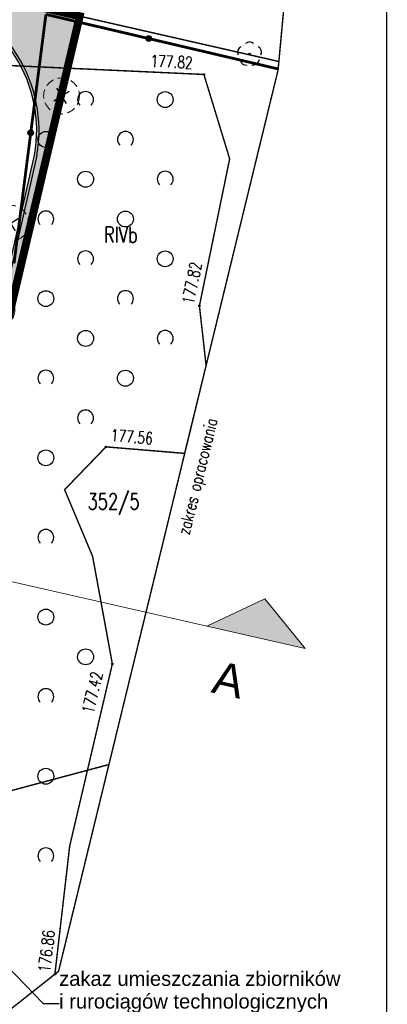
# Model space of a CAD drawing. Header units: metres. Extents: x 964 to 7125, y -212 to 9570.
# Tile 178 of 185: x 2711 to 2734, y 207 to 269. Entities that reach past the tile are written whole.
import ezdxf
from ezdxf import colors
from ezdxf.entities.mleader import LeaderData, LeaderLine
from ezdxf.enums import TextEntityAlignment as Align
from ezdxf.math import Vec2, Vec3

# ---------------------------------------------------------------- set-up
doc = ezdxf.new("R2010")
doc.units = ezdxf.units.M
for name, pattern in [('1', [1.5, 1, -0.5]), ('1081', [1.5, 1, -0.5]), ('2217', [2, 1.5, -0.5]), ('3901', [0]), ('CENTER2', [1.125, 0.75, -0.125, 0.125, -0.125]), ('CIĄGłA', [0]), ('DASHED', [0.75, 0.5, -0.25])]:
    doc.linetypes.add(name, pattern=pattern)
for name, color, linetype in [('0S', 7, 'Continuous'), ('Dzialki', 7, 'Continuous'), ('Kontury', 7, 'Continuous'), ('Numery_dzialek', 7, 'Continuous'), ('Numery_konturow', 7, 'Continuous'), ('OT_Rzedna', 7, 'Continuous'), ('OT_ZagospodarowanieTerenu', 7, 'Continuous'), ('OTO_L_0', 7, 'Continuous'), ('siatka_kwadratow', 7, 'Continuous'), ('zakres_poprawny', 7, 'Continuous')]:
    doc.layers.add(name, color=color, linetype=linetype)
for name, color, linetype, lineweight in [('AGP1_granica_opracow', 7, 'Continuous', 15), ('AGP1_HATCH', 7, 'Continuous', 5), ('AGP1_KRAWEZNIKI NOWE', 7, 'Continuous', 30), ('AGP1_OPISY', 7, 'Continuous', 13), ('AGP1_ZIELEN', 1, 'Continuous', 15), ('LINIE PRZEKROJOWE', 7, 'Continuous', 9), ('PODKŁAD MAPA', 7, 'Continuous', 9), ('STREFY GAZOCIĄG', 7, 'Continuous', 9)]:
    doc.layers.add(name, color=color, linetype=linetype, lineweight=lineweight)
doc.styles.add('ARIAL', font='arial.ttf')
doc.styles.add('GENERATED_STYLE_1', font='arialbd.ttf', dxfattribs={"width": 0.999153})
doc.styles.add('GENERATED_STYLE_2', font='arial.ttf')
doc.styles.add('STYL_ARIAL', font='simplex', dxfattribs={"width": 0.75, "oblique": 0.1})
doc.dimstyles.new('GENERATED_STYLE__61', dxfattribs={"dimtxt": 10, "dimasz": 9.5, "dimexe": 0.18, "dimexo": 0, "dimgap": 0.09, "dimtad": 0, "dimdec": 1, "dimzin": 0, "dimdsep": 46, "dimtxsty": 'GENERATED_STYLE_1', "dimblk": 'ARROWHEAD_1', "dimblk1": 'ARROWHEAD_1', "dimblk2": 'ARROWHEAD_1', "dimcen": 0.09, "dimclrd": 256, "dimclre": 256, "dimclrt": 256, "dimazin": 0, "dimtfac": 1, "dimtdec": 4, "dimtmove": 0, "dimatfit": 3, "dimfxl": 1, "dimtolj": 1, "dimtzin": 0, "dimarcsym": 0})

# ---------------------------------------------------------------- blocks, each defined once
blk = doc.blocks.new('drzewo_liściaste_symbol')
at = {"layer": 'AGP1_ZIELEN', "color": 11, "lineweight": 30, "true_color": 0xf27172, "transparency": 33554559}
for p, q in [((0.5303300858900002, -0.5303300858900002), (-0.5303300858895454, 0.5303300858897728)), ((-0.5303300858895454, -0.5303300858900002), (0.5303300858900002, 0.5303300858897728))]:
    blk.add_line(p, q, dxfattribs=at)
at = {"layer": 'AGP1_ZIELEN', "color": 252, "linetype": 'DASHED', "lineweight": 5, "ltscale": 1.5, "true_color": 0x939598}
blk.add_circle((0, 0), 1.5, dxfattribs=at)
blk = doc.blocks.new('DRZEWA DO WYCINKI 20240606')
at = {"layer": 'AGP1_ZIELEN', "lineweight": 9, "xscale": 0.75, "yscale": 0.75, "zscale": 0.75, "rotation": 347.6011741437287}
for p in [(2234.906728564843, 233.3376599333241), (2244.827681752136, 233.3627726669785), (2235.753952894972, 232.9139969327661), (2249.182555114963, 228.7359802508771), (2240.957524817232, 228.2470444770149), (2239.919667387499, 227.9716686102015), (2240.269466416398, 227.6620296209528), (2237.021180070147, 226.9594460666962), (2237.415612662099, 224.7949159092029), (2241.257403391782, 223.7316503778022), (2245.994102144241, 220.7411330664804), (2225.486962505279, 217.9634308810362), (2242.022579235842, 216.2252636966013), (2234.26391375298, 215.5652842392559), (2245.12039252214, 215.2985834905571), (2233.750729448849, 215.0622161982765), (2239.560209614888, 214.86327916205), (2233.406573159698, 214.3023272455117), (2236.382991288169, 213.9495073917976), (2237.415612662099, 213.6732101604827), (2238.401007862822, 213.5242391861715), (2240.275109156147, 213.2343752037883), (2244.908561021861, 213.1010159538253), (2239.798526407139, 212.4126017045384), (2241.254759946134, 212.6244332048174), (2242.399321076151, 212.1906208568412), (2243.622118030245, 211.8786256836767), (2234.681374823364, 210.4202748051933), (2243.928910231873, 210.6121610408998), (2222.965623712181, 209.7589889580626), (2238.508067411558, 210.0999603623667), (2243.209943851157, 209.1845148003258), (2240.838061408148, 208.6702121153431), (2242.923129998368, 208.6626198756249), (2221.91251563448, 207.5182112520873), (2233.927586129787, 207.3604669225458), (2238.759601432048, 207.3645328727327), (2242.423264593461, 207.075451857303), (2222.095777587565, 206.7200431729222), (2237.210694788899, 206.70992690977), (2240.229052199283, 206.6172538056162), (2233.961544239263, 206.4203180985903), (2239.03762074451, 206.3127492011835), (2233.696792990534, 205.6795600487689), (2242.135383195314, 205.6518038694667), (2233.464220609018, 204.6976547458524), (2239.262669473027, 204.7374081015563), (2221.759856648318, 204.3005787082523), (2226.461072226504, 203.4268182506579), (2233.009802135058, 203.6543770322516), (2239.739201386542, 203.4400354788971), (2233.055401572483, 202.7923073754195), (2240.123111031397, 203.1106214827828), (2241.248354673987, 201.4807847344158), (2220.426136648, 200.3207187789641), (2220.502898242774, 199.7011866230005), (2222.833705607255, 199.959347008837), (2232.312440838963, 200.0122667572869), (2238.49296927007, 200.1531319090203), (2223.369715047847, 199.0583209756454), (2223.449120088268, 198.5247185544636), (2232.047689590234, 198.764190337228), (2223.005834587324, 197.8005492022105), (2231.809372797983, 197.4562912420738), (2231.968233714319, 196.7556433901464), (2231.054770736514, 196.2658434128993), (2240.89779311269, 196.0961367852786), (2240.348159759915, 195.5897136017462), (2230.776802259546, 194.8228271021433), (2230.848429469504, 194.1554166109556), (2230.620737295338, 193.7341561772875), (2230.520133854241, 193.2717853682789), (2230.18400957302, 192.5417626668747)]:
    blk.add_blockref('drzewo_liściaste_symbol', p, dxfattribs=at)
blk = doc.blocks.new('OTZL')
at = {"color": 0}
blk.add_circle((0, 0), 0.05, dxfattribs=at)
for centre, radius, start, end in [((0, 0.35), 0.4, 50.114, 129.886), ((-0.35, 0.1), 0.4, 119.84816, 203.51949), ((0.35, 0.1), 0.4, 336.88451, 60.15184), ((-0.2, -0.3), 0.4, 187.477, 278.47884), ((0.2, -0.275), 0.425, 262.6459300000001, 349.62892)]:
    blk.add_arc(centre, radius, start, end, dxfattribs=at)
blk = doc.blocks.new('OTZK2')
at = {"color": 0}
blk.add_arc((0.5, 0.5), 0.5, 315, 225, dxfattribs=at)
blk = doc.blocks.new('OTZK1')
at = {"color": 0}
blk.add_circle((0.5, 0.5), 0.5, dxfattribs=at)
blk = doc.blocks.new('RTPW02')
at = {"color": 0}
blk.add_circle((0, 0), 0.05, dxfattribs=at)
blk = doc.blocks.new('MDCP 20240606')
at = {"layer": 'Dzialki', "color": 251, "true_color": 0x636466, "const_width": 0.09}
for points in [[(6592064.28, 5737985.46), (6592058.62, 5737961.47)], [(6592064.28, 5737985.46), (6592076.7906, 5737982.614)]]:
    blk.add_lwpolyline(points, dxfattribs=at)
at = {"layer": 'Kontury', "color": 251, "linetype": '2217', "true_color": 0x636466, "const_width": 0.09}
blk.add_lwpolyline([(6592052.34, 5737934.78), (6592066.114, 5737938.4566)], dxfattribs=at)
at = {"layer": 'OT_ZagospodarowanieTerenu', "color": 251, "linetype": '1081', "true_color": 0x636466, "const_width": 0.09}
blk.add_lwpolyline([(6592073.7, 5737976.5), (6592072.08, 5737981.8), (6592052.48, 5737982.7), (6592038.83, 5737971.26), (6592034.15, 5737950.72), (6592037.44, 5737948.76), (6592037.82, 5737943.52), (6592053.99, 5737937.59), (6592051.48, 5737922.7), (6592058.84, 5737922.22), (6592062.72, 5737925.29), (6592063.65, 5737933.34), (6592066.33, 5737944.78), (6592065.09, 5737951.53), (6592063.33, 5737955.72), (6592065.93, 5737958.41), (6592070.87, 5737958), (6592072.22, 5737963.52), (6592071.8, 5737967.27), (6592073.7, 5737976.5)], dxfattribs=at)
at = {"layer": 'OTO_L_0', "color": 251, "linetype": '3901', "true_color": 0x636466, "const_width": 0.175}
for points in [[(6592062.1566, 5737985.5715), (6592061.2033, 5737978.1323)], [(6592069.0333, 5737983.9565), (6592062.1566, 5737985.5715)], [(6592075.91, 5737982.3416), (6592069.0333, 5737983.9565)], [(6592076.747, 5737982.145), (6592075.91, 5737982.3416)], [(6592061.2033, 5737978.1323), (6592060.678, 5737974.0325)], [(6592060.678, 5737974.0325), (6592060.1527, 5737969.9328)]]:
    blk.add_lwpolyline(points, dxfattribs=at)
at = {"layer": 'OTO_L_0', "color": 251, "true_color": 0x636466}
for centre, radius in [((6592068.6086, 5737984.0562), 0.175), ((6592068.6086, 5737984.0562), 0.1575), ((6592068.6086, 5737984.0562), 0.14), ((6592068.6086, 5737984.0562), 0.1225), ((6592068.6086, 5737984.0562), 0.105), ((6592068.6086, 5737984.0562), 0.0875), ((6592068.6086, 5737984.0562), 0.07), ((6592068.6086, 5737984.0562), 0.0525), ((6592068.6086, 5737984.0562), 0.035), ((6592061.2033, 5737978.1323), 0.175), ((6592061.2033, 5737978.1323), 0.1575), ((6592061.2033, 5737978.1323), 0.14), ((6592061.2033, 5737978.1323), 0.1225), ((6592061.2033, 5737978.1323), 0.105), ((6592061.2033, 5737978.1323), 0.0875), ((6592061.2033, 5737978.1323), 0.07), ((6592061.2033, 5737978.1323), 0.0525), ((6592061.2033, 5737978.1323), 0.035)]:
    blk.add_circle(centre, radius, dxfattribs=at)
at = {"layer": 'siatka_kwadratow', "color": 7, "const_width": 0.09}
blk.add_lwpolyline([(6592083.56, 5737853.3595), (6592083.56, 5738063.3595)], dxfattribs=at)
at = {"layer": 'zakres_poprawny', "color": 251, "linetype": '1', "true_color": 0x636466, "const_width": 0.09}
blk.add_lwpolyline([(6592058.8365, 5737922.2224), (6592062.95, 5737925.47), (6592076.74, 5737982.07), (6592077.79, 5737993.35), (6592067.13, 5738000.4), (6592016.74, 5738013.09), (6592007.01, 5738024.5), (6591998.3993, 5738028.4013)], dxfattribs=at)
at = {"layer": 'OT_Rzedna', "color": 251, "true_color": 0x636466}
for p in [(6592072.078, 5737981.798), (6592071.796, 5737967.273), (6592065.93, 5737958.406), (6592066.327, 5737944.775), (6592062.7228, 5737925.2906)]:
    blk.add_blockref('RTPW02', p, dxfattribs=at)
at = {"layer": 'OT_ZagospodarowanieTerenu', "color": 251, "true_color": 0x636466}
for name, p in [('OTZL', (6592074.95, 5737983.09)), ('OTZK2', (6592064.15, 5737979.72)), ('OTZK1', (6592069.15, 5737979.72)), ('OTZK1', (6592061.65, 5737977.22)), ('OTZK2', (6592066.65, 5737977.22)), ('OTZK1', (6592064.15, 5737974.72)), ('OTZK2', (6592069.15, 5737974.72)), ('OTZK2', (6592061.65, 5737972.22)), ('OTZK1', (6592066.65, 5737972.22)), ('OTZK2', (6592064.15, 5737969.72)), ('OTZK1', (6592069.15, 5737969.72)), ('OTZK1', (6592061.65, 5737967.22)), ('OTZK2', (6592066.65, 5737967.22)), ('OTZK1', (6592064.15, 5737964.72)), ('OTZK2', (6592069.15, 5737964.72)), ('OTZK2', (6592061.65, 5737962.22)), ('OTZK1', (6592066.65, 5737962.22)), ('OTZK2', (6592064.15, 5737959.72)), ('OTZK1', (6592061.65, 5737957.22)), ('OTZK2', (6592061.65, 5737952.22)), ('OTZK1', (6592061.65, 5737947.22)), ('OTZK1', (6592064.15, 5737944.72)), ('OTZK2', (6592061.65, 5737942.22)), ('OTZK1', (6592061.65, 5737937.22)), ('OTZK2', (6592061.65, 5737932.22))]:
    blk.add_blockref(name, p, dxfattribs=at)
at = {"layer": 'Numery_dzialek', "color": 251, "true_color": 0x636466, "style": 'STYL_ARIAL', "width": 0.75}
blk.add_text('352/5', height=1, dxfattribs=at).set_placement((6592066.4081, 5737954.9829), align=Align.MIDDLE_CENTER)
at = {"layer": 'Numery_konturow', "color": 251, "true_color": 0x636466, "style": 'STYL_ARIAL', "width": 0.75}
blk.add_text('RIVb', height=1, dxfattribs=at).set_placement((6592065.8041, 5737972.2368), align=Align.TOP_LEFT)
at = {"layer": 'OT_Rzedna', "color": 251, "true_color": 0x636466, "style": 'STYL_ARIAL', "width": 0.75}
for s, rotation, p in [('177.82', 357.3709, (6592068.7453, 5737983.0294)), ('177.82', 78.36809999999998, (6592070.6949, 5737967.4774)), ('177.56', 355.2556, (6592066.2596, 5737959.5278)), ('177.42', 76.8153, (6592064.4119, 5737941.7749)), ('176.86', 83.40999999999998, (6592061.6688, 5737925.4649))]:
    blk.add_text(s, height=0.75, rotation=rotation, dxfattribs=at).set_placement(p, align=Align.TOP_LEFT)
at = {"layer": 'zakres_poprawny', "color": 251, "true_color": 0x636466, "style": 'STYL_ARIAL', "width": 0.75}
blk.add_text('zakres opracowania', height=0.75, rotation=76.3073, dxfattribs=at).set_placement((6592071.3854, 5737952.7739), align=Align.BOTTOM_LEFT)
blk = doc.blocks.new('PRZEKRÓJ TERENU OPIS PZT')
at = {"true_color": 0x636466}
h = blk.add_hatch(color=251, dxfattribs=at)
h.dxf.hatch_style = 1
h.paths.add_polyline_path([(2754.114979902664, -69.64292306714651), (2751.638711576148, -66.4646993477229), (2751.621480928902, -72.80764638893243)])
at = {"color": 251, "true_color": 0x636466}
for points in [[(2751.913770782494, 34.79011449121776), (2751.621480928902, -72.80764638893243)], [(2751.638711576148, -66.4646993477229), (2754.114979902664, -69.64292306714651)], [(2751.621480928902, -72.80764638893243), (2754.114979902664, -69.64292306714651)]]:
    blk.add_lwpolyline(points, dxfattribs=at)
at = {"layer": 'AGP1_OPISY', "color": 251, "linetype": 'Continuous', "lineweight": 40, "true_color": 0x636466, "insert": (2749.698028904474, -67.58742748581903), "char_height": 2.051999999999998, "attachment_point": 1, "rotation": 269.8443561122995, "style": 'ARIAL', "bg_fill": 3, "box_fill_scale": 1.5, "bg_fill_color": 256, "bg_fill_transparency": 0}
blk.add_mtext('A', dxfattribs=at)
blk = doc.blocks.new('ARROWHEAD_1')
at = {"linetype": 'Continuous'}
blk.add_line((0, 0), (-1, 0), dxfattribs=at)
blk.add_circle((0, 0), 0.25, dxfattribs=at)

msp = doc.modelspace()

# ---------------------------------------------------------------- hatches: boundary and pattern name
at = {"layer": 'AGP1_HATCH', "transparency": 33554625}
h = msp.add_hatch(dxfattribs=at)
h.set_pattern_fill('GRASS', color=64, scale=0.02)
h.set_pattern_definition([(90, (0, 0), (-0.3592102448, 0.3592102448), [0.09525, -0.6231704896]), (45, (0, 0), (-0.3592102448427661, 0.3592102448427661), [0.09525, -0.41275]), (135, (0, 0), (-0.3592102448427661, -0.3592102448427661), [0.09525, -0.41275])])
edge = h.paths.add_edge_path()
edge.add_line((2661.807510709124, 281.1750997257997), (2661.513226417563, 280.103738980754))
edge.add_arc((2698.998912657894, 442.3996465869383), 166.5687194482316, 256.9943948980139, 258.1500133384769)
edge.add_line((2664.794031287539, 279.3807385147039), (2665.073825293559, 279.3204852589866))
edge.add_line((2665.07382529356, 279.3204852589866), (2665.191714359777, 279.8679188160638))
edge.add_line((2665.191714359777, 279.8679188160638), (2666.814512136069, 279.5184515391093))
edge.add_line((2666.814512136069, 279.5184515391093), (2666.696623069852, 278.9710179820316))
edge.add_line((2666.696623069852, 278.9710179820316), (2677.244893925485, 276.6994623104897))
edge.add_line((2677.244893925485, 276.6994623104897), (2678.276026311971, 277.4314030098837))
edge.add_line((2678.276026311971, 277.4314030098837), (2661.807510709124, 281.1750997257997))
edge = h.paths.add_edge_path()
edge.add_line((2678.276026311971, 277.4314030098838), (2677.244893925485, 276.6994623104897))
edge.add_line((2677.244893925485, 276.6994623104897), (2705.452921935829, 270.6249021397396))
edge.add_arc((2702.957783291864, 261.9819229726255), 8.995932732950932, -9.899978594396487, 73.89711847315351, ccw=False)
edge.add_line((2711.819761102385, 260.4352636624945), (2705.060449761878, 230.8202579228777))
edge.add_line((2705.060449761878, 230.8202579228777), (2704.424615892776, 230.9653696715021))
edge.add_line((2704.424615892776, 230.9653696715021), (2703.045429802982, 224.9226379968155))
edge.add_line((2703.045429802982, 224.9226379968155), (2698.813467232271, 225.8885363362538))
edge.add_line((2698.813467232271, 225.8885363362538), (2700.188177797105, 231.9116583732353))
edge.add_line((2700.188177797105, 231.9116583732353), (2696.80297776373, 230.9890328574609))
edge.add_line((2696.80297776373, 230.9890328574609), (2693.005710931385, 231.8557167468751))
edge.add_line((2693.005710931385, 231.8557167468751), (2692.594776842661, 230.055260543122))
edge.add_line((2692.594776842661, 230.055260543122), (2687.874416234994, 231.1293036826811))
edge.add_line((2687.874416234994, 231.1293036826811), (2688.28607199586, 232.9329218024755))
edge.add_line((2688.28607199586, 232.9329218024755), (2682.213132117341, 234.3190027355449))
edge.add_line((2682.213132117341, 234.3190027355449), (2680.478348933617, 235.4907377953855))
edge.add_arc((2679.978658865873, 234.8031445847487), 0.8499850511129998, 53.99321822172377, 167.1431079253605)
edge.add_line((2679.149983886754, 234.9922804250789), (2677.859385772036, 229.3376865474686))
edge.add_line((2677.859385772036, 229.3376865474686), (2673.715938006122, 230.2833823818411))
edge.add_line((2673.715938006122, 230.2833823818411), (2674.083090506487, 231.892015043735))
edge.add_line((2674.083090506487, 231.892015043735), (2654.926379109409, 236.2643211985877))
edge.add_line((2654.92637910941, 236.2643211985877), (2654.926056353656, 236.2643948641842))
edge.add_line((2654.926056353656, 236.2643948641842), (2655.35996385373, 238.1655061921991))
edge.add_line((2655.35996385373, 238.1655061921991), (2651.459929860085, 239.0556455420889))
edge.add_line((2651.459929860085, 239.0556455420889), (2652.17198319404, 242.175417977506))
edge.add_line((2652.17198319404, 242.175417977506), (2657.382741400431, 262.8037986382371))
edge.add_arc((2654.619536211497, 263.5017936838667), 2.849999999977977, 345.8234528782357, 357.692915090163)
edge.add_line((2657.467226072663, 263.3870659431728), (2657.561453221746, 265.7259047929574))
edge.add_line((2657.561453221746, 265.7259047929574), (2649.03751070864, 234.6850997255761))
edge.add_line((2649.03751070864, 234.6850997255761), (2703.447510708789, 222.3150997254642))
edge.add_line((2703.447510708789, 222.3150997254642), (2714.507510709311, 269.1950997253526))
edge.add_line((2714.507510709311, 269.1950997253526), (2678.276026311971, 277.4314030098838))
at = {"layer": 'AGP1_HATCH', "true_color": 0x636466, "transparency": 33554477}
h = msp.add_hatch(color=251, dxfattribs=at)
h.dxf.hatch_style = 1
h.paths.add_polyline_path([(2701.167833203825, 225.8640364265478), (2699.412961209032, 226.2645664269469), (2700.630127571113, 231.5974276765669), (2702.384999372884, 231.1968974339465)], flags=16)
edge = h.paths.add_edge_path()
edge.add_arc((2704.102944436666, 465.5645542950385), 190.2882127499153, 257.0703403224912, 258.0782477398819)
edge.add_line((2664.794031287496, 279.3807385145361), (2705.448620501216, 270.6258284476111))
edge.add_line((2705.448620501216, 270.6258284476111), (2705.453780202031, 270.6246543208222))
edge.add_arc((2702.957783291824, 261.981922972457), 8.99593273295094, -9.899978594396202, 73.8914287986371, ccw=False)
edge.add_line((2711.819761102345, 260.4352636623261), (2705.060449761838, 230.8202579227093))
edge.add_line((2705.060449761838, 230.8202579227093), (2704.424615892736, 230.9653696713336))
edge.add_line((2704.424615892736, 230.9653696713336), (2703.045429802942, 224.9226379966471))
edge.add_line((2703.045429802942, 224.9226379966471), (2698.815172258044, 225.8924517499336))
edge.add_line((2698.815172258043, 225.8924517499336), (2700.194344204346, 231.93512077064))
edge.add_line((2700.194344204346, 231.93512077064), (2700.188177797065, 231.9116583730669))
edge.add_line((2700.188177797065, 231.9116583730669), (2696.80297776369, 230.9890328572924))
edge.add_line((2696.80297776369, 230.9890328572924), (2693.005710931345, 231.8557167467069))
edge.add_line((2693.005710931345, 231.8557167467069), (2692.594776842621, 230.0552605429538))
edge.add_line((2692.594776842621, 230.0552605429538), (2687.874416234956, 231.1293036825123))
edge.add_line((2687.874416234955, 231.1293036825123), (2688.286071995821, 232.9329218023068))
edge.add_line((2688.286071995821, 232.9329218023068), (2682.213132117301, 234.3190027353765))
edge.add_line((2682.213132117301, 234.3190027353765), (2680.478348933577, 235.4907377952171))
edge.add_arc((2679.978658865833, 234.8031445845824), 0.8499850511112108, 53.99321822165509, 167.1431079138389)
edge.add_line((2679.149983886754, 234.9922804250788), (2677.859385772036, 229.3376865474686))
edge.add_line((2677.859385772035, 229.3376865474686), (2673.715938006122, 230.2833823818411))
edge.add_line((2673.715938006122, 230.2833823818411), (2674.083090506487, 231.892015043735))
edge.add_line((2674.083090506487, 231.892015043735), (2654.926379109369, 236.2643211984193))
edge.add_line((2654.92637910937, 236.2643211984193), (2654.926111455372, 236.2646362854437))
edge.add_line((2654.926111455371, 236.2646362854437), (2655.360018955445, 238.1657476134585))
edge.add_line((2655.360018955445, 238.1657476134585), (2651.459929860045, 239.0556455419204))
edge.add_line((2651.459929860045, 239.0556455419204), (2652.17198319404, 242.175417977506))
edge.add_line((2652.17198319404, 242.175417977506), (2657.382741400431, 262.8037986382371))
edge.add_arc((2654.619536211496, 263.5017936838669), 2.849999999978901, 345.8234528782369, 357.6929150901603)
edge.add_line((2657.467226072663, 263.3870659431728), (2657.561933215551, 265.7378188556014))
edge.add_line((2657.561933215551, 265.7378188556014), (2657.737820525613, 266.3773577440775))
edge.add_line((2657.737820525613, 266.3773577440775), (2657.61710448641, 263.3810276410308))
edge.add_arc((2654.619536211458, 263.501793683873), 3.000000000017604, 345.82345287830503, 357.69291509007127, ccw=False)
edge.add_line((2657.528173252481, 262.7670620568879), (2652.318222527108, 242.1420404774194))
edge.add_line((2652.318222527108, 242.1420404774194), (2655.243009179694, 241.4744904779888))
edge.add_arc((2655.017944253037, 240.497337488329), 1.002737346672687, -9.8722114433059, 77.02943066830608, ccw=False)
edge.add_line((2656.005833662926, 240.3254168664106), (2655.105951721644, 236.3771931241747))
edge.add_line((2655.105951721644, 236.3771931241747), (2678.113676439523, 231.1259360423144))
edge.add_line((2678.113676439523, 231.1259360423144), (2679.003744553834, 235.0256579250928))
edge.add_arc((2679.978658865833, 234.8031445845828), 0.9999850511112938, 54.147005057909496, 167.143107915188, ccw=False)
edge.add_line((2680.564357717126, 235.6136548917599), (2682.273850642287, 234.4590017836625))
edge.add_line((2682.273850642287, 234.4590017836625), (2696.799754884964, 231.1436258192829))
edge.add_line((2696.799754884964, 231.1436258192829), (2700.226016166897, 232.0774424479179))
edge.add_line((2700.226016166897, 232.0774424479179), (2704.947587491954, 230.999872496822))
edge.add_line((2704.947587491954, 230.999872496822), (2711.672656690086, 260.4648509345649))
edge.add_arc((2702.957783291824, 261.9819229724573), 8.845932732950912, 350.1249919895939, 433.863969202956)
edge.add_line((2705.41623421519, 270.4793664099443), (2664.703803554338, 279.246415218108))
edge.add_arc((2698.998912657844, 442.3996465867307), 166.7187194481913, 256.9978913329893, 258.1291453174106, ccw=False)
edge.add_line((2661.489382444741, 279.9552974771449), (2661.525066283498, 280.1010047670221))

# ---------------------------------------------------------------- linework, layer by layer
at = {"layer": 'AGP1_granica_opracow', "color": 5, "linetype": 'CENTER2', "lineweight": 9, "ltscale": 5, "const_width": 0.5}
msp.add_lwpolyline([(2714.507510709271, 269.1950997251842), (2661.807510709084, 281.1750997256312), (2649.0375107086, 234.6850997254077), (2703.447510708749, 222.3150997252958), (2714.507510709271, 269.1950997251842)], dxfattribs=at)
at = {"layer": 'AGP1_KRAWEZNIKI NOWE', "color": 18, "linetype": 'CIĄGłA', "true_color": 0x000000}
for p, q in [((2704.947587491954, 230.999872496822), (2711.672656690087, 260.4648509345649)), ((2711.819761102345, 260.4352636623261), (2705.060449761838, 230.8202579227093))]:
    msp.add_line(p, q, dxfattribs=at)
for centre, radius, start, end in [((2702.957783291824, 261.9819229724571), 8.845932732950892, 350.1249919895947, 73.8639692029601), ((2702.957783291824, 261.981922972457), 8.99593273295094, 350.1000214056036, 73.89142879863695)]:
    msp.add_arc(centre, radius, start, end, dxfattribs=at)

# ---------------------------------------------------------------- block references
at = {"layer": '0S', "color": 18, "linetype": 'CIĄGłA', "lineweight": 0, "true_color": 0x000000}
msp.add_blockref('DRZEWA DO WYCINKI 20240606', (464.1808087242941, 35.45353547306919), dxfattribs=at)
at = {"layer": 'PODKŁAD MAPA', "linetype": 'ByBlock'}
msp.add_blockref('MDCP 20240606', (-6589349.772489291, -5737716.264900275), dxfattribs=at)

# ---------------------------------------------------------------- leaders
at = {"layer": 'AGP1_OPISY'}
ml = msp.add_multileader_mtext('Standard', dxfattribs=at)
ml.set_content('ZNAK PODŚWIETLANY\\P"WODA-POWIETRZE-ODKURZACZ"', color=256, style='ARIAL')
ml.set_leader_properties()
ml.build(insert=Vec2(0, 0))
ml.multileader.update_dxf_attribs({"arrow_head_size": 1})
ctx = ml.context
ctx.base_point, ctx.char_height, ctx.arrow_head_size, ctx.landing_gap_size, ctx.plane_origin = Vec3(2710.055157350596, 289.2081840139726), 1, 1, 0.08, Vec3(2764.902789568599, 270.9621453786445)
ctx.text_align_type = 1
notes = []
notes.append((ctx, [(0, (1, 1, 0), (2709.754873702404, 289.2081840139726), (1, 0), 0.3002836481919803, [(0, [(2694.901185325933, 260.057893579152)], 0, [])])]))
ctx.mtext.insert, ctx.mtext.width, ctx.mtext.defined_height, ctx.mtext.alignment, ctx.mtext.flow_direction = Vec3(2721.702688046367, 289.716710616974), 22.31043766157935, 9.297092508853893, 2, 5
for ctx, leaders in notes:
    for number, flags, end, landing, length, lines in leaders:
        leader = LeaderData()
        leader.index, (leader.has_last_leader_line, leader.has_dogleg_vector, leader.attachment_direction) = number, flags
        leader.last_leader_point, leader.dogleg_vector, leader.dogleg_length = Vec3(end), Vec3(landing), length
        for number, points, colour, breaks in lines:
            line = LeaderLine()
            line.index, line.vertices, line.color, line.breaks = number, Vec3.list(points), colors.encode_raw_color(colour), breaks
            leader.lines.append(line)
        ctx.leaders.append(leader)

# ---------------------------------------------------------------- next in the draw order: block references
at = {"layer": 'LINIE PRZEKROJOWE', "color": 18, "linetype": 'CIĄGłA', "lineweight": 5, "true_color": 0x000000, "rotation": 77.33843703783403}
msp.add_blockref('PRZEKRÓJ TERENU OPIS PZT', (2054.507719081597, -2439.27793463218), dxfattribs=at)

# ---------------------------------------------------------------- next in the draw order: block references
msp.add_blockref('PRZEKRÓJ TERENU OPIS PZT', (2054.507719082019, -2439.27793463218), dxfattribs=at)

# ---------------------------------------------------------------- next in the draw order: texts
at = {"layer": 'STREFY GAZOCIĄG', "color": 18, "true_color": 0x000000, "insert": (2713.212037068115, 207.1860427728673), "char_height": 0.9072001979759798, "width": 17.65570354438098, "attachment_point": 4, "line_spacing_factor": 0.9398297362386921, "style": 'GENERATED_STYLE_2'}
msp.add_mtext('zakaz umieszczania zbiorników i rurociągów technologicznych \\P(§ 101, Dz.U.243)', dxfattribs=at)

# ---------------------------------------------------------------- next in the draw order: leaders
at = {"layer": 'STREFY GAZOCIĄG', "color": 18, "lineweight": 15, "true_color": 0x000000, "annotation_type": 0, "has_hookline": 1, "hookline_direction": 0, "text_width": 17.64522949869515}
msp.add_leader([(2693.778810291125, 226.2168358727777), (2712.212037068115, 207.1860427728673), (2713.212037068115, 207.1860427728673)], dimstyle='GENERATED_STYLE__61', override={"dimasz": 1}, dxfattribs=at)

doc.saveas('drawing.dxf')
